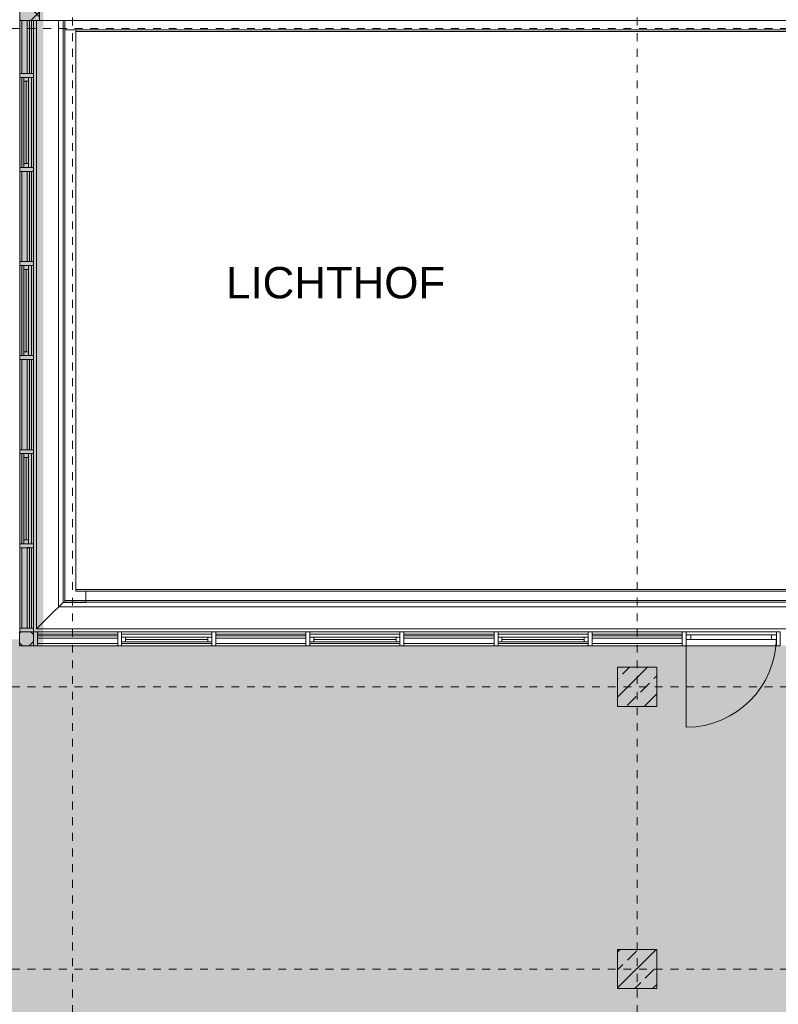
# Model space of a CAD drawing. Header units: metres. Extents: x -54 to 119, y -77 to 33.
# Tile 109 of 136: x 33 to 43, y -8 to 5. Entities that reach past the tile are written whole.
import ezdxf

# ---------------------------------------------------------------- set-up
doc = ezdxf.new("R2010")
doc.units = ezdxf.units.M
doc.linetypes.add('Rasterlinie', pattern=[0.019, 0.01, -0.003, 0.003, -0.003])
for name, color, linetype, lineweight in [('A_Detailelemente', 7, 'Continuous', 9), ('A_Fassadenelemente', 7, 'Continuous', 9), ('A_Fassadenpfosten', 7, 'Continuous', 9), ('A_Geschossdecken', 7, 'Continuous', 9), ('A_Raster', 7, 'Continuous', 9), ('A_Räume_Beschriftung', 7, 'Continuous', 9), ('A_Tragwerksstützen', 7, 'Continuous', 9), ('A_Tragwerksstützen_Stahlbeton', 7, 'Continuous', 18), ('A_Türen', 7, 'Continuous', 9), ('A_Türen_Rahmen', 7, 'Continuous', 9), ('A_Wände', 7, 'Continuous', 9), ('Allgemeines Modell', 7, 'Continuous', 9)]:
    doc.layers.add(name, color=color, linetype=linetype, lineweight=lineweight)
doc.styles.add('Arial_B', font='txt', dxfattribs={"height": 0.4})

# ---------------------------------------------------------------- blocks, each defined once
blk = doc.blocks.new('STB Stütze - rechteckig - STB 50 x 50-V16-BS_Übersicht_EG_BRANDSCHUTZ')
at = {"layer": 'A_Tragwerksstützen'}
h = blk.add_hatch(dxfattribs=at)
h.set_pattern_fill('FP_24', color=256, style=0, pattern_type=2)
h.set_pattern_definition([(45, (-41.156, 7.497), (-0.2283955, 0.2283955), []), (45, (-40.928, 7.497), (-0.2283955, 0.2283955), [0.161, -0.081])])
h.paths.add_polyline_path([(0.25, -0.25), (0.25, 0.25), (-0.25, 0.25), (-0.25, -0.25)], flags=0)
at = {"layer": 'A_Tragwerksstützen_Stahlbeton'}
for p, q in [((0.25, 0.25), (-0.25, 0.25)), ((-0.25, 0.25), (-0.25, -0.25)), ((0.25, -0.25), (0.25, 0.25)), ((-0.25, -0.25), (0.25, -0.25))]:
    blk.add_line(p, q, dxfattribs=at)
blk = doc.blocks.new('STB Stütze - rechteckig - STB 50 x 50-V71-BS_Übersicht_EG_BRANDSCHUTZ')
at = {"layer": 'A_Tragwerksstützen'}
h = blk.add_hatch(dxfattribs=at)
h.set_pattern_fill('FP_95', color=256, style=0, pattern_type=2)
h.set_pattern_definition([(45, (-41.156, 3.897), (-0.2283955, 0.2283955), []), (45, (-40.928, 3.897), (-0.2283955, 0.2283955), [0.161, -0.081])])
h.paths.add_polyline_path([(0.25, -0.25), (0.25, 0.25), (-0.25, 0.25), (-0.25, -0.25)], flags=0)
at = {"layer": 'A_Tragwerksstützen_Stahlbeton'}
for p, q in [((0.25, 0.25), (-0.25, 0.25)), ((-0.25, 0.25), (-0.25, -0.25)), ((0.25, -0.25), (0.25, 0.25)), ((-0.25, -0.25), (0.25, -0.25))]:
    blk.add_line(p, q, dxfattribs=at)
blk = doc.blocks.new('GSH_Fassade_Tuer_I_1fg_SZ - Standard-5748036-BS_Übersicht_EG_BRANDSCHUTZ')
at = {"layer": 'A_Türen'}
blk.add_line((0.575, 0), (0.575, 1.15), dxfattribs=at)
blk.add_arc((0.575, 0), 1.15, 90, 180, dxfattribs=at)
at = {"layer": 'A_Türen_Rahmen'}
for p, q in [((-0.575, 0.03), (-0.515, 0.03)), ((-0.575, -0.03), (-0.575, 0.03)), ((-0.515, 0.03), (-0.515, -0.03)), ((-0.515, 0.03), (0.515, 0.03)), ((0.515, -0.03), (0.515, 0.03)), ((0.515, 0.03), (0.575, 0.03)), ((0.575, 0.03), (0.575, -0.03)), ((-0.515, -0.03), (-0.575, -0.03)), ((0.515, -0.03), (-0.515, -0.03)), ((0.575, -0.03), (0.515, -0.03))]:
    blk.add_line(p, q, dxfattribs=at)
blk = doc.blocks.new('Pfosten rechteckig - 125x176-1782135-BS_Übersicht_EG_BRANDSCHUTZ')
at = {"layer": 'A_Fassadenpfosten'}
for p, q in [((46.581, -3.197), (47.731, -3.197)), ((46.581, -3.373), (47.731, -3.373))]:
    blk.add_line(p, q, dxfattribs=at)
blk = doc.blocks.new('Pfosten rechteckig - 125x176-3765258-BS_Übersicht_EG_BRANDSCHUTZ')
at = {"layer": 'A_Fassadenpfosten'}
for p, q in [((33.506, -3.197), (34.531, -3.197)), ((33.506, -3.373), (34.531, -3.373))]:
    blk.add_line(p, q, dxfattribs=at)
blk = doc.blocks.new('Systemelement - Verglasung-1782333-BS_Übersicht_EG_BRANDSCHUTZ')
at = {"layer": 'A_Fassadenelemente'}
for p, q in [((0.575, 0.015), (-0.575, 0.015)), ((-0.575, 0.015), (-0.575, -0.015)), ((0.575, -0.015), (0.575, 0.015)), ((-0.575, -0.015), (0.575, -0.015))]:
    blk.add_line(p, q, dxfattribs=at)
blk = doc.blocks.new('GSH_Fassade_Fenster_1flg - GSH_Fassade_Fenster_1flg-6000004-BS_Übersicht_EG_BRANDSCHUTZ')
at = {"layer": 'A_Fassadenelemente'}
for p, q in [((-0.525, 0.06), (-0.575, 0.06)), ((-0.575, 0.06), (-0.575, 0)), ((-0.575, 0), (-0.525, 0)), ((-0.525, 0), (-0.525, 0.06)), ((-0.525, 0.06), (0.525, 0.06)), ((0.525, 0.03), (-0.525, 0.03)), ((0.525, 0), (-0.525, 0)), ((0.575, 0.06), (0.525, 0.06)), ((0.525, 0.06), (0.525, 0)), ((0.525, 0), (0.575, 0)), ((0.575, 0), (0.575, 0.06))]:
    blk.add_line(p, q, dxfattribs=at)
blk = doc.blocks.new('Systemelement - Verglasung-1782334-BS_Übersicht_EG_BRANDSCHUTZ')
at = {"layer": 'A_Fassadenelemente'}
for p, q in [((0.513, 0.015), (-0.513, 0.015)), ((-0.513, 0.015), (-0.513, -0.015)), ((0.513, -0.015), (0.513, 0.015)), ((-0.513, -0.015), (0.513, -0.015))]:
    blk.add_line(p, q, dxfattribs=at)
blk = doc.blocks.new('Pfosten rechteckig - 25x175-1673963-BS_Übersicht_EG_BRANDSCHUTZ')
at = {"layer": 'A_Fassadenpfosten'}
for p, q in [((33.506, -3.225), (34.531, -3.225)), ((34.531, -3.345), (33.506, -3.345))]:
    blk.add_line(p, q, dxfattribs=at)
blk = doc.blocks.new('Pfosten rechteckig - 25x175-1673964-BS_Übersicht_EG_BRANDSCHUTZ')
at = {"layer": 'A_Fassadenpfosten'}
for p, q in [((34.581, -3.225), (35.731, -3.225)), ((35.731, -3.345), (34.581, -3.345))]:
    blk.add_line(p, q, dxfattribs=at)
blk = doc.blocks.new('Pfosten rechteckig - 50x176-1782326-BS_Übersicht_EG_BRANDSCHUTZ')
at = {"layer": 'A_Fassadenpfosten'}
for p, q in [((-0.025, 0.0655), (0.025, 0.0655)), ((-0.025, -0.1105), (-0.025, 0.0655)), ((0.025, 0.0655), (0.025, -0.1105)), ((0.025, -0.1105), (-0.025, -0.1105))]:
    blk.add_line(p, q, dxfattribs=at)
blk = doc.blocks.new('Pfosten rechteckig - 50x176-V75-BS_Übersicht_EG_BRANDSCHUTZ')
at = {"layer": 'A_Fassadenpfosten'}
for p, q in [((-0.025, 0.066), (0.025, 0.066)), ((-0.025, 0.03), (-0.025, 0.066)), ((0.025, 0.066), (0.025, -0.11)), ((-0.025, -0.11), (-0.025, -0.03)), ((0.025, -0.11), (-0.025, -0.11))]:
    blk.add_line(p, q, dxfattribs=at)
blk = doc.blocks.new('Pfosten rechteckig - 50x176-3648387-BS_Übersicht_EG_BRANDSCHUTZ')
at = {"layer": 'A_Fassadenpfosten'}
for p, q in [((-0.025, 0.066), (0.025, 0.066)), ((-0.025, -0.11), (-0.025, 0.066)), ((0.025, 0.066), (0.025, 0.03)), ((0.025, -0.11), (-0.025, -0.11)), ((0.025, -0.03), (0.025, -0.11))]:
    blk.add_line(p, q, dxfattribs=at)
blk = doc.blocks.new('Pfosten rechteckig - 50x176-3765261-BS_Übersicht_EG_BRANDSCHUTZ')
at = {"layer": 'A_Fassadenpfosten'}
for p, q in [((-0.05, 0.0655), (0, 0.0655)), ((-0.05, -0.1105), (-0.05, 0.0655)), ((0, 0.0655), (0, -0.1105)), ((0, -0.1105), (-0.05, -0.1105))]:
    blk.add_line(p, q, dxfattribs=at)
blk = doc.blocks.new('Pfosten rechteckig - 475x251_Winkel-1782687-BS_Übersicht_EG_BRANDSCHUTZ')
at = {"layer": 'A_Fassadenpfosten'}
h = blk.add_hatch(dxfattribs=at)
h.set_pattern_fill('FP_116', color=256, style=0, pattern_type=2)
h.set_pattern_definition([(315, (-5.078, 33.392), (0.1414214, 0.1414214), []), (45, (-5.078, 33.392), (-0.1414214, 0.1414214), [])])
h.paths.add_polyline_path([(-0.475, 0.0825), (-0.475, -0.1405), (0, -0.1405), (0, 0.1105), (-0.475, 0.1105)], flags=0)
for p, q in [((0, 0.1105), (-0.475, 0.1105)), ((-0.475, 0.1105), (-0.475, -0.1405)), ((0, -0.1405), (0, 0.1105)), ((-0.475, -0.1405), (0, -0.1405))]:
    blk.add_line(p, q, dxfattribs=at)
blk = doc.blocks.new('Systemelement - Verglasung-1782688-BS_Übersicht_EG_BRANDSCHUTZ')
at = {"layer": 'A_Fassadenelemente'}
for p, q in [((0.3375, 0.015), (-0.3375, 0.015)), ((-0.3375, 0.015), (-0.3375, -0.015)), ((0.3375, -0.015), (0.3375, 0.015)), ((-0.3375, -0.015), (0.3375, -0.015))]:
    blk.add_line(p, q, dxfattribs=at)
blk = doc.blocks.new('Pfosten rechteckig - 25x175-1782682-BS_Übersicht_EG_BRANDSCHUTZ')
at = {"layer": 'A_Fassadenpfosten'}
for p, q in [((33.309, 3.928), (33.309, 4.603)), ((33.429, 4.603), (33.429, 3.928))]:
    blk.add_line(p, q, dxfattribs=at)
blk = doc.blocks.new('GSH_Fassade_Fenster_1flg - GSH_Fassade_Fenster_1flg-6000006-BS_Übersicht_EG_BRANDSCHUTZ')
at = {"layer": 'A_Fassadenelemente'}
for p, q in [((-0.525, 0), (-0.575, 0)), ((-0.575, 0), (-0.575, -0.06)), ((-0.525, -0.06), (-0.525, 0)), ((-0.525, 0), (0.525, 0)), ((0.575, 0), (0.525, 0)), ((0.525, 0), (0.525, -0.06)), ((0.575, -0.06), (0.575, 0)), ((-0.575, -0.06), (-0.525, -0.06)), ((0.525, -0.03), (-0.525, -0.03)), ((0.525, -0.06), (-0.525, -0.06)), ((0.525, -0.06), (0.575, -0.06))]:
    blk.add_line(p, q, dxfattribs=at)
blk = doc.blocks.new('Systemelement - Verglasung-1782691-BS_Übersicht_EG_BRANDSCHUTZ')
at = {"layer": 'A_Fassadenelemente'}
for p, q in [((0.575, 0.015), (-0.575, 0.015)), ((-0.575, 0.015), (-0.575, -0.015)), ((0.575, -0.015), (0.575, 0.015)), ((-0.575, -0.015), (0.575, -0.015))]:
    blk.add_line(p, q, dxfattribs=at)
blk = doc.blocks.new('Systemelement - Verglasung-1782693-BS_Übersicht_EG_BRANDSCHUTZ')
at = {"layer": 'A_Fassadenelemente'}
for p, q in [((0.513, 0.015), (-0.513, 0.015)), ((-0.513, 0.015), (-0.513, -0.015)), ((0.513, -0.015), (0.513, 0.015)), ((-0.513, -0.015), (0.513, -0.015))]:
    blk.add_line(p, q, dxfattribs=at)
blk = doc.blocks.new('Pfosten rechteckig - 125x176-1782699-BS_Übersicht_EG_BRANDSCHUTZ')
at = {"layer": 'A_Fassadenpfosten'}
for p, q in [((33.281, 2.728), (33.281, 3.878)), ((33.457, 2.728), (33.457, 3.878))]:
    blk.add_line(p, q, dxfattribs=at)
blk = doc.blocks.new('Pfosten rechteckig - 125x176-3765382-BS_Übersicht_EG_BRANDSCHUTZ')
at = {"layer": 'A_Fassadenpfosten'}
for p, q in [((33.281, -3.147), (33.281, -2.122)), ((33.457, -3.147), (33.457, -2.122))]:
    blk.add_line(p, q, dxfattribs=at)
blk = doc.blocks.new('Pfosten rechteckig - 50x176-1782683-BS_Übersicht_EG_BRANDSCHUTZ')
at = {"layer": 'A_Fassadenpfosten'}
for p, q in [((-0.025, 0.1105), (0.025, 0.1105)), ((-0.025, -0.0655), (-0.025, 0.1105)), ((0.025, 0.1105), (0.025, -0.0655)), ((0.025, -0.0655), (-0.025, -0.0655))]:
    blk.add_line(p, q, dxfattribs=at)
blk = doc.blocks.new('Pfosten rechteckig - 25x175-1669745-BS_Übersicht_EG_BRANDSCHUTZ')
at = {"layer": 'A_Fassadenpfosten'}
for p, q in [((33.309, -3.147), (33.309, -2.122)), ((33.429, -2.122), (33.429, -3.147))]:
    blk.add_line(p, q, dxfattribs=at)
blk = doc.blocks.new('Pfosten rechteckig - 25x175-1661286-BS_Übersicht_EG_BRANDSCHUTZ')
at = {"layer": 'A_Fassadenpfosten'}
for p, q in [((33.309, -2.072), (33.309, -0.922)), ((33.429, -0.922), (33.429, -2.072))]:
    blk.add_line(p, q, dxfattribs=at)
blk = doc.blocks.new('Pfosten rechteckig - 125x176-1782700-BS_Übersicht_EG_BRANDSCHUTZ')
at = {"layer": 'A_Fassadenpfosten'}
for p, q in [((33.281, 3.928), (33.281, 4.603)), ((33.457, 3.928), (33.457, 4.603))]:
    blk.add_line(p, q, dxfattribs=at)
blk = doc.blocks.new('Pfosten rechteckig - 50x176-3765381-BS_Übersicht_EG_BRANDSCHUTZ')
at = {"layer": 'A_Fassadenpfosten'}
for p, q in [((-0.05, 0.1105), (0, 0.1105)), ((-0.05, -0.0655), (-0.05, 0.1105)), ((0, 0.1105), (0, -0.0655)), ((0, -0.0655), (-0.05, -0.0655))]:
    blk.add_line(p, q, dxfattribs=at)
blk = doc.blocks.new('Pfosten rechteckig - 176x176_WD-3765774-BS_Übersicht_EG_BRANDSCHUTZ')
at = {"layer": 'A_Fassadenpfosten'}
h = blk.add_hatch(dxfattribs=at)
h.set_pattern_fill('FP_120', color=256, style=0, pattern_type=2)
h.set_pattern_definition([(225, (-3.373, 33.391), (0.1414214, -0.1414214), []), (135, (-3.373, 33.391), (-0.1414214, -0.1414214), [])])
h.paths.add_polyline_path([(0, 0.111), (-0.001, -0.066), (-0.176, -0.066), (-0.176, 0.111), (-0.025, 0.111)], flags=0)
for p, q in [((-0.176, 0.111), (0, 0.111)), ((-0.176, -0.066), (-0.176, 0.111)), ((0, 0.111), (0, -0.066)), ((0, -0.066), (-0.176, -0.066))]:
    blk.add_line(p, q, dxfattribs=at)

msp = doc.modelspace()

# ---------------------------------------------------------------- hatches: boundary and pattern name
at = {"layer": 'A_Detailelemente', "true_color": 0xff5959}
msp.add_hatch(color=11, dxfattribs=at).paths.add_polyline_path([(28.666, -3.497), (28.666, -3.373), (33.581, -3.373), (33.581, 5.078), (33.28, 5.078), (33.28, -3.293), (28.606, -3.293), (28.606, -3.147), (28.356, -3.147), (28.356, -3.097), (20.156, -3.097), (20.156, -3.447), (28.626, -3.447), (28.626, -3.497), (28.651, -3.497)], flags=0)
at = {"layer": 'A_Detailelemente', "true_color": 0x499c4b}
h = msp.add_hatch(color=95, dxfattribs=at)
h.paths.add_polyline_path([(71.851, -47.637), (74.016, -47.637), (74.016, -42.797), (82.506, -42.797), (82.506, -33.347), (73.966, -33.347), (73.966, -3.373), (28.666, -3.373), (28.666, -33.147), (19.556, -33.147), (19.556, -32.109), (13.091, -32.109), (13.091, -43.997), (38.176, -43.997), (38.176, -47.637), (70.641, -47.637)], flags=0)
h.paths.add_polyline_path([(47.781, -39.443), (47.781, -39.443), (47.806, -39.443)], flags=0)
h.paths.add_polyline_path([(24.206, -38.847), (24.206, -38.547), (24.506, -38.547), (24.266, -38.607), (24.26, -38.632)], flags=0)
h.paths.add_polyline_path([(79.406, -38.847), (79.406, -38.547), (79.706, -38.547), (79.466, -38.607), (79.417, -38.802)], flags=0)
h.paths.add_polyline_path([(33.306, -38.447), (33.306, -38.147), (33.606, -38.147), (33.366, -38.207), (33.307, -38.442)], flags=0)
h.paths.add_polyline_path([(79.406, -37.647), (79.406, -37.347), (79.706, -37.347), (79.466, -37.407)], flags=0)
h.paths.add_polyline_path([(24.206, -37.647), (24.206, -37.347), (24.506, -37.347), (24.266, -37.407), (24.229, -37.555)], flags=0)
h.paths.add_polyline_path([(79.406, -36.447), (79.406, -36.147), (79.706, -36.147), (79.466, -36.207)], flags=0)
h.paths.add_polyline_path([(24.206, -36.447), (24.206, -36.147), (24.506, -36.147), (24.266, -36.207), (24.264, -36.213)], flags=0)
h.paths.add_polyline_path([(30.246, -35.126), (30.246, -35.126), (30.401, -35.126)], flags=0)
h.paths.add_polyline_path([(38.456, -33.137), (38.456, -32.947), (38.656, -32.947), (38.494, -32.985), (38.46, -33.12)], flags=0)
h.paths.add_polyline_path([(66.456, -27.057), (66.456, -26.857), (66.647, -26.859), (66.496, -26.897)], flags=0)
h.paths.add_polyline_path([(66.456, -26.597), (66.456, -26.397), (66.656, -26.397), (66.496, -26.437), (66.46, -26.582)], flags=0)
h.paths.add_polyline_path([(66.106, -9.197), (66.106, -8.997), (66.302, -8.998), (66.146, -9.037)], flags=0)
h.paths.add_polyline_path([(45.256, -9.017), (45.256, -8.817), (45.456, -8.817), (45.296, -8.857)], flags=0)
h.paths.add_polyline_path([(66.106, -8.547), (66.106, -8.297), (66.306, -8.297), (66.146, -8.337), (66.108, -8.538)], flags=0)
h.paths.add_polyline_path([(45.256, -8.417), (45.256, -8.217), (45.456, -8.217), (45.296, -8.257)], flags=0)

# ---------------------------------------------------------------- linework, layer by layer
at = {"layer": 'A_Geschossdecken'}
for p, q in [((48.316, 4.463), (33.996, 4.463)), ((33.996, -2.657), (48.316, -2.657))]:
    msp.add_line(p, q, dxfattribs=at)
at = {"layer": 'A_Raster', "linetype": 'Rasterlinie'}
for p, q in [((33.956, -66.66), (33.956, 31.784)), ((41.156, -66.66), (41.156, 31.784)), ((6.581, 4.503), (94.587, 4.503)), ((6.581, -3.897), (94.587, -3.897)), ((6.581, -7.497), (94.587, -7.497))]:
    msp.add_line(p, q, dxfattribs=at)
at = {"layer": 'A_Wände'}
for p, q in [((33.775, -2.878), (33.775, 4.603)), ((33.834, -2.819), (33.834, 4.603)), ((33.856, 4.603), (33.856, -2.817)), ((48.456, 4.483), (33.856, 4.483)), ((33.996, 4.483), (33.996, -2.677)), ((33.996, -2.677), (48.456, -2.677)), ((34.125, -2.677), (34.125, -2.797)), ((33.834, -2.819), (33.656, -2.997)), ((34.125, -2.878), (33.775, -2.878)), ((34.125, -2.819), (33.834, -2.819)), ((33.856, -2.797), (34.125, -2.797)), ((34.125, -2.817), (33.856, -2.817))]:
    msp.add_line(p, q, dxfattribs=at)
at = {"layer": 'Allgemeines Modell'}
for p, q in [((33.496, 4.603), (33.496, -3.157)), ((43.95, 4.603), (33.532, 4.603)), ((34.125, -2.797), (38.362, -2.797)), ((34.125, -2.818), (34.125, -2.797)), ((34.125, -2.818), (38.362, -2.818)), ((34.125, -2.818), (34.125, -2.819)), ((34.125, -2.878), (38.362, -2.878)), ((38.362, -2.797), (46.856, -2.797)), ((38.362, -2.818), (46.856, -2.818)), ((38.362, -2.878), (46.856, -2.878)), ((33.656, -2.997), (33.496, -3.157)), ((33.496, -3.157), (34.125, -3.157)), ((34.125, -3.157), (48.816, -3.157))]:
    msp.add_line(p, q, dxfattribs=at)

# ---------------------------------------------------------------- block references
at = {"layer": 'A_Fassadenelemente'}
for name, p, rotation in [('Systemelement - Verglasung-1782688-BS_Übersicht_EG_BRANDSCHUTZ', (33.392, 4.266), 270.0000000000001), ('GSH_Fassade_Fenster_1flg - GSH_Fassade_Fenster_1flg-6000006-BS_Übersicht_EG_BRANDSCHUTZ', (33.392, 3.303), 270.0000000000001), ('Systemelement - Verglasung-1782691-BS_Übersicht_EG_BRANDSCHUTZ', (33.392, 2.103), 270.0000000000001), ('GSH_Fassade_Fenster_1flg - GSH_Fassade_Fenster_1flg-6000006-BS_Übersicht_EG_BRANDSCHUTZ', (33.392, 0.903), 270.0000000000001), ('Systemelement - Verglasung-1782691-BS_Übersicht_EG_BRANDSCHUTZ', (33.392, -0.297), 270.0000000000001), ('GSH_Fassade_Fenster_1flg - GSH_Fassade_Fenster_1flg-6000006-BS_Übersicht_EG_BRANDSCHUTZ', (33.392, -1.497), 270.0000000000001), ('Systemelement - Verglasung-1782693-BS_Übersicht_EG_BRANDSCHUTZ', (33.392, -2.634), 270.0000000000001), ('Systemelement - Verglasung-1782334-BS_Übersicht_EG_BRANDSCHUTZ', (34.019, -3.262), 180), ('GSH_Fassade_Fenster_1flg - GSH_Fassade_Fenster_1flg-6000004-BS_Übersicht_EG_BRANDSCHUTZ', (35.156, -3.262), 180), ('Systemelement - Verglasung-1782333-BS_Übersicht_EG_BRANDSCHUTZ', (36.356, -3.262), 180), ('GSH_Fassade_Fenster_1flg - GSH_Fassade_Fenster_1flg-6000004-BS_Übersicht_EG_BRANDSCHUTZ', (37.556, -3.262), 180), ('Systemelement - Verglasung-1782333-BS_Übersicht_EG_BRANDSCHUTZ', (38.756, -3.262), 180), ('GSH_Fassade_Fenster_1flg - GSH_Fassade_Fenster_1flg-6000004-BS_Übersicht_EG_BRANDSCHUTZ', (39.956, -3.262), 180), ('Systemelement - Verglasung-1782333-BS_Übersicht_EG_BRANDSCHUTZ', (41.156, -3.262), 180)]:
    msp.add_blockref(name, p, dxfattribs=dict(at, rotation=rotation))
at = {"layer": 'A_Fassadenpfosten', "rotation": 90.00000000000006}
msp.add_blockref('Pfosten rechteckig - 475x251_Winkel-1782687-BS_Übersicht_EG_BRANDSCHUTZ', (33.392, 5.078), dxfattribs=at)
at = {"layer": 'A_Fassadenpfosten'}
for name, p in [('Pfosten rechteckig - 125x176-1782700-BS_Übersicht_EG_BRANDSCHUTZ', (0, 0)), ('Pfosten rechteckig - 25x175-1782682-BS_Übersicht_EG_BRANDSCHUTZ', (0, 0)), ('Pfosten rechteckig - 125x176-1782699-BS_Übersicht_EG_BRANDSCHUTZ', (0, 0)), ('Pfosten rechteckig - 25x175-1661286-BS_Übersicht_EG_BRANDSCHUTZ', (0, 4.8)), ('Pfosten rechteckig - 125x176-1782699-BS_Übersicht_EG_BRANDSCHUTZ', (0, -1.2)), ('Pfosten rechteckig - 25x175-1661286-BS_Übersicht_EG_BRANDSCHUTZ', (0, 3.6)), ('Pfosten rechteckig - 125x176-1782699-BS_Übersicht_EG_BRANDSCHUTZ', (0, -2.4)), ('Pfosten rechteckig - 25x175-1661286-BS_Übersicht_EG_BRANDSCHUTZ', (0, 2.4)), ('Pfosten rechteckig - 125x176-1782699-BS_Übersicht_EG_BRANDSCHUTZ', (0, -3.6)), ('Pfosten rechteckig - 25x175-1661286-BS_Übersicht_EG_BRANDSCHUTZ', (0, 1.2)), ('Pfosten rechteckig - 125x176-1782699-BS_Übersicht_EG_BRANDSCHUTZ', (0, -4.8)), ('Pfosten rechteckig - 25x175-1661286-BS_Übersicht_EG_BRANDSCHUTZ', (0, 0)), ('Pfosten rechteckig - 125x176-3765382-BS_Übersicht_EG_BRANDSCHUTZ', (0, 0)), ('Pfosten rechteckig - 25x175-1669745-BS_Übersicht_EG_BRANDSCHUTZ', (0, 0)), ('Pfosten rechteckig - 125x176-3765258-BS_Übersicht_EG_BRANDSCHUTZ', (0, 0)), ('Pfosten rechteckig - 25x175-1673963-BS_Übersicht_EG_BRANDSCHUTZ', (0, 0)), ('Pfosten rechteckig - 125x176-1782135-BS_Übersicht_EG_BRANDSCHUTZ', (-12, 0)), ('Pfosten rechteckig - 25x175-1673964-BS_Übersicht_EG_BRANDSCHUTZ', (0, 0)), ('Pfosten rechteckig - 125x176-1782135-BS_Übersicht_EG_BRANDSCHUTZ', (-10.8, 0)), ('Pfosten rechteckig - 25x175-1673964-BS_Übersicht_EG_BRANDSCHUTZ', (1.2, 0)), ('Pfosten rechteckig - 125x176-1782135-BS_Übersicht_EG_BRANDSCHUTZ', (-9.6, 0)), ('Pfosten rechteckig - 25x175-1673964-BS_Übersicht_EG_BRANDSCHUTZ', (2.4, 0)), ('Pfosten rechteckig - 125x176-1782135-BS_Übersicht_EG_BRANDSCHUTZ', (-8.4, 0)), ('Pfosten rechteckig - 25x175-1673964-BS_Übersicht_EG_BRANDSCHUTZ', (3.6, 0)), ('Pfosten rechteckig - 125x176-1782135-BS_Übersicht_EG_BRANDSCHUTZ', (-7.2, 0)), ('Pfosten rechteckig - 25x175-1673964-BS_Übersicht_EG_BRANDSCHUTZ', (4.8, 0)), ('Pfosten rechteckig - 125x176-1782135-BS_Übersicht_EG_BRANDSCHUTZ', (-6, 0)), ('Pfosten rechteckig - 25x175-1673964-BS_Übersicht_EG_BRANDSCHUTZ', (6, 0)), ('Pfosten rechteckig - 125x176-1782135-BS_Übersicht_EG_BRANDSCHUTZ', (-4.8, 0))]:
    msp.add_blockref(name, p, dxfattribs=at)
at = {"layer": 'A_Fassadenpfosten', "extrusion": (0, 0, -1)}
for name, p, rotation in [('Pfosten rechteckig - 50x176-1782683-BS_Übersicht_EG_BRANDSCHUTZ', (-33.392, 3.903), 269.9999999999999), ('Pfosten rechteckig - 50x176-1782683-BS_Übersicht_EG_BRANDSCHUTZ', (-33.392, 2.703), 269.9999999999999), ('Pfosten rechteckig - 50x176-1782683-BS_Übersicht_EG_BRANDSCHUTZ', (-33.392, 1.503), 269.9999999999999), ('Pfosten rechteckig - 50x176-1782683-BS_Übersicht_EG_BRANDSCHUTZ', (-33.392, 0.303), 269.9999999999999), ('Pfosten rechteckig - 50x176-1782683-BS_Übersicht_EG_BRANDSCHUTZ', (-33.392, -0.897), 269.9999999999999), ('Pfosten rechteckig - 50x176-1782683-BS_Übersicht_EG_BRANDSCHUTZ', (-33.392, -2.097), 269.9999999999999), ('Pfosten rechteckig - 176x176_WD-3765774-BS_Übersicht_EG_BRANDSCHUTZ', (-33.391, -3.373), 270), ('Pfosten rechteckig - 50x176-3765381-BS_Übersicht_EG_BRANDSCHUTZ', (-33.392, -3.197), 269.9999999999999)]:
    msp.add_blockref(name, p, dxfattribs=dict(at, rotation=rotation))
for name, p in [('Pfosten rechteckig - 50x176-3765261-BS_Übersicht_EG_BRANDSCHUTZ', (-33.456, -3.262)), ('Pfosten rechteckig - 50x176-1782326-BS_Übersicht_EG_BRANDSCHUTZ', (-34.556, -3.262)), ('Pfosten rechteckig - 50x176-1782326-BS_Übersicht_EG_BRANDSCHUTZ', (-35.756, -3.262)), ('Pfosten rechteckig - 50x176-1782326-BS_Übersicht_EG_BRANDSCHUTZ', (-36.956, -3.262)), ('Pfosten rechteckig - 50x176-1782326-BS_Übersicht_EG_BRANDSCHUTZ', (-38.156, -3.262)), ('Pfosten rechteckig - 50x176-1782326-BS_Übersicht_EG_BRANDSCHUTZ', (-39.356, -3.262)), ('Pfosten rechteckig - 50x176-1782326-BS_Übersicht_EG_BRANDSCHUTZ', (-40.556, -3.262)), ('Pfosten rechteckig - 50x176-V75-BS_Übersicht_EG_BRANDSCHUTZ', (-41.756, -3.262)), ('Pfosten rechteckig - 50x176-3648387-BS_Übersicht_EG_BRANDSCHUTZ', (-42.956, -3.262))]:
    msp.add_blockref(name, p, dxfattribs=at)
at = {"layer": 'A_Tragwerksstützen'}
for name, p in [('STB Stütze - rechteckig - STB 50 x 50-V71-BS_Übersicht_EG_BRANDSCHUTZ', (41.156, -3.897)), ('STB Stütze - rechteckig - STB 50 x 50-V16-BS_Übersicht_EG_BRANDSCHUTZ', (41.156, -7.497))]:
    msp.add_blockref(name, p, dxfattribs=at)
at = {"layer": 'A_Türen', "rotation": 180}
msp.add_blockref('GSH_Fassade_Tuer_I_1fg_SZ - Standard-5748036-BS_Übersicht_EG_BRANDSCHUTZ', (42.356, -3.262), dxfattribs=at)

# ---------------------------------------------------------------- texts
at = {"layer": 'A_Räume_Beschriftung', "insert": (35.913, 1.459), "char_height": 0.4, "width": 3.47932, "attachment_point": 1, "style": 'Arial_B'}
msp.add_mtext('LICHTHOF', dxfattribs=at)

doc.saveas('drawing.dxf')
